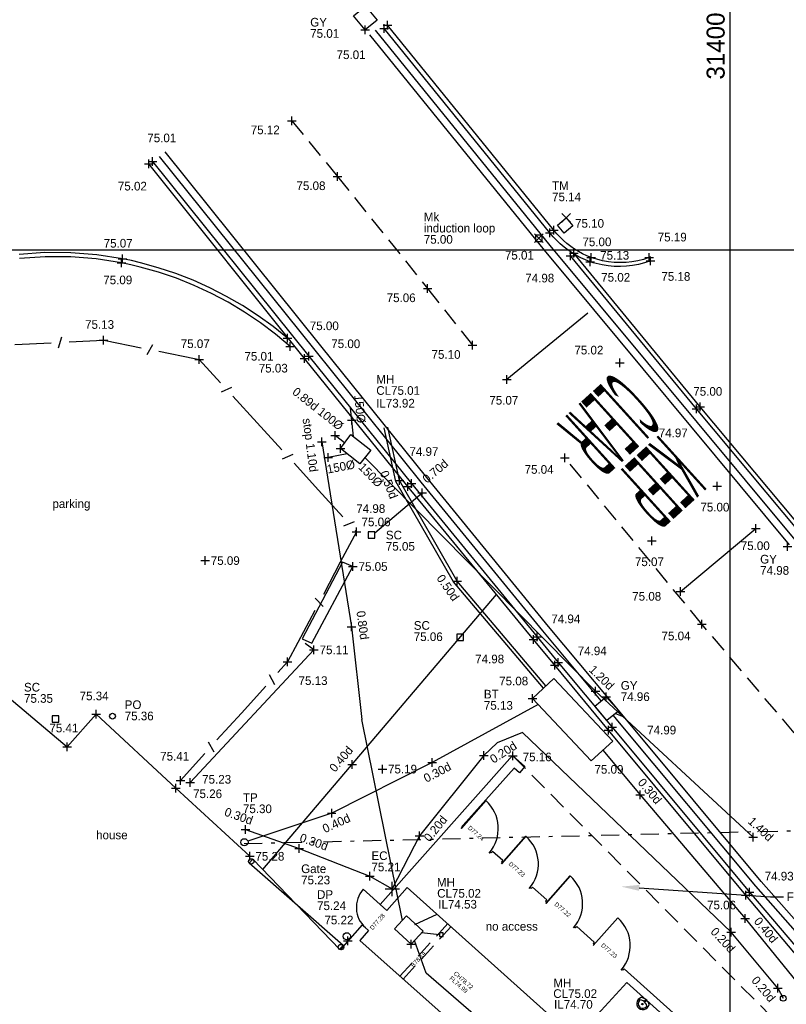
# Model space of a CAD drawing. Header units: metres. Extents: x 313915 to 314071, y 120624 to 120844.
# Tile 14 of 17: x 313980 to 314002, y 120779 to 120806. Entities that reach past the tile are written whole.
import ezdxf
from ezdxf import colors
from ezdxf.entities.mleader import LeaderData, LeaderLine
from ezdxf.enums import TextEntityAlignment as Align
from ezdxf.lldxf.tags import DXFTag
from ezdxf.math import Vec2, Vec3

# ---------------------------------------------------------------- set-up
doc = ezdxf.new("R2010")
doc.units = ezdxf.units.M
doc.header["$MEASUREMENT"] = 0
doc.linetypes.add('DASHDOT', pattern=[1, 0.5, -0.25, 0, -0.25])
doc.linetypes.add('DASHED', pattern=[0.75, 0.5, -0.25])
for name, color, linetype in [('Additional Information', 6, 'DASHED'), ('BT Cover', 7, 'Continuous'), ('Building', 7, 'Continuous'), ('CAD', 7, 'Continuous'), ('Channel', 7, 'Continuous'), ('Concrete', 7, 'Continuous'), ('Dashed white line', 7, 'DASHED'), ('Double yellow line', 2, 'Continuous'), ('Drain', 7, 'Continuous'), ('Drainpipe', 7, 'Continuous'), ('Electric Connection', 7, 'Continuous'), ('Fence', 7, 'Continuous'), ('G-Beams', 30, 'DASHED'), ('G-Doors', 7, 'Continuous'), ('G-Sanitary', 7, 'Continuous'), ('G-Wall', 3, 'Continuous'), ('Gate', 7, 'Continuous'), ('Grid', 8, 'Continuous'), ('Gulley', 7, 'Continuous'), ('Induction Loop Sensor', 7, 'Continuous'), ('Kerb', 7, 'Continuous'), ('Lamp Post', 7, 'Continuous'), ('Manhole', 7, 'Continuous'), ('Marker', 7, 'Continuous'), ('Measured - Floor Level-Text', 7, 'Continuous'), ('Overhead Cable', 6, 'DASHDOT'), ('Post', 7, 'Continuous'), ('Road Markings', 7, 'Continuous'), ('Solid white line', 7, 'Continuous'), ('Spot Level', 7, 'Continuous'), ('Stopcock', 7, 'Continuous'), ('Telegraph Pole', 7, 'Continuous'), ('Text', 7, 'Continuous'), ('Traffic light Manhole', 7, 'Continuous'), ('Underground British Telecom QL-B2', 3, 'BT-QLB2'), ('Underground Foul Water QL-B2', 171, 'FW-QLB2'), ('Underground High Voltage QL-B2', 1, 'EHV-QLB2'), ('Underground Low Voltage QL-B2', 1, 'ELV-QLB2'), ('Underground Mains Water QL-B2', 4, 'WTQLB2'), ('Underground Surface Water', 7, 'Continuous'), ('Underground Surface Water QL-B2 OG', 5, 'USW-QLB2')]:
    doc.layers.add(name, color=color, linetype=linetype)
doc.styles.add('FCDFNT9', font='txt')
doc.styles.add('MONO', font='txt')
tags = doc.linetypes.add('BT-QLB2', pattern='A,0.658114,-0.056419,["BT",FCDFNT9,S=0.110723,R=0,X=0,Y=-0.058466],-0.232196,0.658114,-0.053011,["QL-B2",FCDFNT9,S=0.110723,R=0,X=0,Y=-0.058466],-0.579666', length=2.23752).pattern_tags.tags
tags[19] = DXFTag(74, 10)
tags[6] = DXFTag(74, 10)
tags = doc.linetypes.add('EHV-QLB2', pattern='A,0.658114,-0.056419,["EHV",FCDFNT9,S=0.110723,R=0,X=0,Y=-0.058466],-0.355724,0.658114,-0.053011,["QL-B2",FCDFNT9,S=0.110723,R=0,X=0,Y=-0.058466],-0.585518', length=2.3669).pattern_tags.tags
tags[19] = DXFTag(74, 10)
tags[6] = DXFTag(74, 10)
tags = doc.linetypes.add('ELV-QLB2', pattern='A,0.658114,-0.056419,["ELV",FCDFNT9,S=0.110723,R=0,X=0,Y=-0.058466],-0.323774,0.658114,-0.053011,["QL-B2",FCDFNT9,S=0.110723,R=0,X=0,Y=-0.058466],-0.567668', length=2.3171).pattern_tags.tags
tags[19] = DXFTag(74, 10)
tags[6] = DXFTag(74, 10)
tags = doc.linetypes.add('FW-QLB2', pattern='A,0.658114,-0.056419,["FW",FCDFNT9,S=0.110723,R=0,X=0,Y=-0.058466],-0.257693,0.658114,-0.053011,["QL-B2",FCDFNT9,S=0.110723,R=0,X=0,Y=-0.058466],-0.571821', length=2.255172).pattern_tags.tags
tags[19] = DXFTag(74, 10)
tags[6] = DXFTag(74, 10)
tags = doc.linetypes.add('USW-QLB2', pattern='A,0.658114,-0.056419,["SW",FCDFNT9,S=0.110723,R=0,X=0,Y=-0.058466],-0.266494,0.658114,-0.053011,["QL-B2",FCDFNT9,S=0.110723,R=0,X=0,Y=-0.058466],-0.592254', length=2.284406).pattern_tags.tags
tags[19] = DXFTag(74, 10)
tags[6] = DXFTag(74, 10)
tags = doc.linetypes.add('WTQLB2', pattern='A,0.658114,-0.056419,["WT",FCDFNT9,S=0.110723,R=0,X=0,Y=-0.058466],-0.254549,0.658114,-0.053011,["QL-B2",FCDFNT9,S=0.110723,R=0,X=0,Y=-0.058466],-0.572502', length=2.252709).pattern_tags.tags
tags[19] = DXFTag(74, 10)
tags[6] = DXFTag(74, 10)

# ---------------------------------------------------------------- blocks, each defined once
blk = doc.blocks.new('plus')
at = {"layer": 'CAD', "color": 0}
for p, q in [((-0.5, 0), (0.5, 0)), ((0, -0.5), (0, 0.5))]:
    blk.add_line(p, q, dxfattribs=at)
blk = doc.blocks.new('rectangle')
at = {"color": 0}
blk.add_lwpolyline([(-0.5, -0.5), (0.5, -0.5), (0.5, 0.5), (-0.5, 0.5)], close=True, dxfattribs=at)
blk = doc.blocks.new('circle')
at = {"color": 0}
blk.add_circle((0, 0), 0.5, dxfattribs=at)
blk = doc.blocks.new('Cross')
at = {"color": 0}
for points in [[(0.5, 0.5), (-0.5, -0.5)], [(0.5, -0.5), (-0.5, 0.5)]]:
    blk.add_lwpolyline(points, dxfattribs=at)
blk = doc.blocks.new('A$C3381e97d')
for p, q in [((50, 310), (160, 310)), ((167, 300), (167, 292)), ((173, 300), (173, 292)), ((181, 310), (290, 310)), ((167, 251), (167, 240)), ((173, 251), (173, 240))]:
    blk.add_line(p, q)
for centre, radius in [((170, 272), 20.3), ((170, 310), 10.3), ((170, 272), 10.3), ((170, 154), 20.3), ((170, 154), 14.3)]:
    blk.add_circle(centre, radius)
for centre, radius, start, end in [((184, 183), 184, 136.5167, 265.293), ((179, 8), 302, 93.5652, 122.0394), ((157, 183), 184, 274.707, 43.4833), ((166, 9), 301, 59.1983, 87.253), ((179, 8), 232, 91.6038, 139.7372), ((184, 183), 144, 175.6834, 265.293), ((157, 183), 144, 274.707, 5.5297), ((170, 20), 20, 265.293, 274.707), ((166, 8), 232, 41.6829, 88.3962)]:
    blk.add_arc(centre, radius, start, end)
blk = doc.blocks.new('*U22')
blk.add_lwpolyline([(0, 0), (0, 1025), (0, 1025), (0, 0)], close=True)
blk.add_arc((0, 0), 1025, 0, 90)
blk = doc.blocks.new('*U25')
blk.add_lwpolyline([(0, 0), (0, 1018), (0, 1018), (0, 0)], close=True)
blk.add_arc((0, 0), 1018, 0, 90)
blk = doc.blocks.new('*U24')
blk.add_lwpolyline([(0, 0), (0, 1025), (0, 1025), (0, 0)], close=True)
blk.add_arc((0, 0), 1025, 0, 90)
blk = doc.blocks.new('*U23')
blk.add_lwpolyline([(0, 0), (0, 1030), (0, 1030), (0, 0)], close=True)
blk.add_arc((0, 0), 1030, 0, 90)
blk = doc.blocks.new('*U26')
blk.add_lwpolyline([(0, 0), (0, 752), (0, 752), (0, 0)], close=True)
blk.add_arc((0, 0), 752, 90, 180)

msp = doc.modelspace()

# ---------------------------------------------------------------- linework, layer by layer
at = {"layer": 'Additional Information'}
msp.add_line((313993.975, 120785.974, 75.164), (314001.102, 120778.786, 75.203), dxfattribs=at)
at = {"layer": 'BT Cover'}
msp.add_polyline3d([(313995.114, 120788.12, 75.092), (313994.518, 120787.561, 75.127), (313996.144, 120785.838, 75.108), (313996.747, 120786.376, 75.094)], close=True, dxfattribs=at)
at = {"layer": 'Building'}
for points in [[(313975.472, 120791.406, 75.432), (313981.621, 120786.226, 75.413), (313982.421, 120787.132, 75.344)], [(313986.681, 120783.189, 75.279), (313984.629, 120785.079, 75.256), (313982.421, 120787.132, 75.344)]]:
    msp.add_polyline3d(points, dxfattribs=at)
at = {"layer": 'Channel'}
for points in [[(313997.79, 120799.698, 75.181), (313997.629, 120799.643, 75.165), (313997.464, 120799.6, 75.15), (313997.297, 120799.569, 75.134), (313997.128, 120799.549, 75.118), (313996.958, 120799.54, 75.102), (313996.788, 120799.544, 75.087), (313996.618, 120799.559, 75.071), (313996.45, 120799.585, 75.055), (313996.285, 120799.624, 75.04), (313996.203, 120799.647, 75.032), (313996.122, 120799.674, 75.024), (313995.992, 120799.724, 75.022), (313995.866, 120799.781, 75.02), (313995.743, 120799.845, 75.018), (313995.624, 120799.917, 75.016), (313995.509, 120799.995, 75.014), (313995.399, 120800.079, 75.013), (313995.293, 120800.169, 75.011), (313995.192, 120800.265, 75.009), (313995.096, 120800.365, 75.007), (313995.05, 120800.418, 75.006), (313995.006, 120800.471, 75.005), (313990.411, 120806.138, 75.009)], [(313983.985, 120802.451, 75.005), (313988.32, 120797.054, 75.003), (313991.162, 120793.521, 74.97), (313994.648, 120789.27, 74.944), (313995.229, 120788.561, 74.944), (313996.727, 120786.769, 74.988), (314000.535, 120782.196, 74.933), (314004.101, 120778.013, 74.961), (314006.839, 120774.304, 74.964), (314009.981, 120769.771, 74.951), (314011.706, 120767.647, 74.969), (314013.503, 120765.563, 74.955), (314014.097, 120764.861, 74.913), (314015.726, 120763.08, 74.886), (314016.323, 120762.408, 74.863)], [(313987.725, 120797.551, 75.004), (313987.326, 120797.874, 75.01), (313986.91, 120798.176, 75.016), (313986.48, 120798.456, 75.023), (313986.035, 120798.713, 75.029), (313985.578, 120798.948, 75.035), (313985.11, 120799.159, 75.041), (313984.632, 120799.346, 75.047), (313984.144, 120799.508, 75.054), (313983.649, 120799.645, 75.06), (313983.399, 120799.704, 75.063), (313983.148, 120799.756, 75.066), (313982.437, 120799.866, 75.081), (313981.72, 120799.922, 75.096), (313981.001, 120799.925, 75.111), (313980.284, 120799.876, 75.126)], [(314003.403, 120790.414, 74.983), (313999.068, 120795.593, 74.966), (313995.571, 120799.837, 74.979)]]:
    msp.add_polyline3d(points, dxfattribs=at)
at = {"layer": 'Concrete'}
msp.add_polyline3d([(313988.135, 120789.219, 75.117), (313988.403, 120789.096, 75.108), (313989.542, 120791.223, 75.05), (313989.253, 120791.344, 75.058)], close=True, dxfattribs=at)
msp.add_polyline3d([(313985.026, 120785.234, 75.228), (313988.461, 120788.912, 75.113), (313988.214, 120789.09, 75.113)], dxfattribs=at)
at = {"layer": 'Dashed white line'}
for points in [[(313987.845, 120803.584, 75.124), (313989.114, 120802.035, 75.081), (313991.614, 120798.929, 75.062), (313992.859, 120797.357, 75.098)], [(314015.782, 120771.943, 75.056), (314009.297, 120778.225, 75.041), (314005.178, 120782.614, 75.061), (313999.22, 120789.624, 75.042), (313995.422, 120794.239, 75.039)]]:
    msp.add_polyline3d(points, dxfattribs=at)
at = {"layer": 'Double yellow line'}
for points in [[(314001.801, 120791.96, 74.974), (313995.007, 120800.123, 75.024), (313990.165, 120806.091, 75.037)], [(314001.651, 120791.828, 74.974), (313994.852, 120799.996, 75.024), (313990.009, 120805.965, 75.037)], [(313996.429, 120787.496, 74.975), (313994.81, 120789.435, 74.98), (313991.434, 120793.564, 74.98), (313988.496, 120797.218, 75.003), (313984.177, 120802.595, 75.032)], [(314012.094, 120767.996, 74.996), (314010.346, 120770.136, 75.01), (314007.248, 120774.599, 75.037), (314004.509, 120778.356, 74.993), (314000.863, 120782.489, 74.967), (313997.089, 120787.018, 74.973), (313994.964, 120789.562, 74.98), (313991.59, 120793.69, 74.98), (313988.652, 120797.344, 75.003), (313984.333, 120802.721, 75.032)], [(314011.94, 120767.87, 74.996), (314010.184, 120770.019, 75.01), (314007.086, 120774.482, 75.037), (314004.353, 120778.23, 74.993), (314000.71, 120782.36, 74.967), (313996.935, 120786.89, 74.973), (313996.763, 120787.096, 74.974)]]:
    msp.add_polyline3d(points, dxfattribs=at)
at = {"layer": 'Drain'}
for p, q in [((313992.045, 120781.067), (313991.945, 120781.067)), ((313991.945, 120781.067), (313991.945, 120780.967)), ((313991.945, 120780.967), (313992.045, 120780.967)), ((313992.045, 120780.967), (313992.045, 120781.067))]:
    msp.add_line(p, q, dxfattribs=at)
at = {"layer": 'Fence'}
for points in [[(313981.38, 120797.285, 75.184), (313981.466, 120797.589, 75.18)], [(313980.165, 120797.375, 75.235), (313981.172, 120797.425, 75.193)], [(313981.675, 120797.45, 75.171), (313982.629, 120797.497, 75.131), (313982.68, 120797.487, 75.13)], [(313982.68, 120797.487, 75.13), (313983.668, 120797.288, 75.109)], [(313983.836, 120797.101, 75.104), (313983.994, 120797.376, 75.102)], [(313984.162, 120797.189, 75.098), (313985.15, 120796.99, 75.077)], [(313985.15, 120796.99, 75.077), (313985.282, 120796.964, 75.074), (313985.87, 120796.319, 75.072)], [(313985.895, 120796.069, 75.072), (313986.185, 120796.197, 75.071)], [(313986.21, 120795.947, 75.071), (313986.889, 120795.202, 75.068)], [(313986.889, 120795.202, 75.068), (313987.568, 120794.458, 75.066)], [(313987.593, 120794.208, 75.066), (313987.883, 120794.336, 75.065)], [(313987.908, 120794.086, 75.065), (313988.587, 120793.341, 75.063)], [(313988.587, 120793.341, 75.063), (313989.266, 120792.597, 75.06)], [(313989.291, 120792.347, 75.06), (313989.581, 120792.475, 75.06)], [(313989.606, 120792.225, 75.059), (313989.64, 120792.187, 75.059), (313989.192, 120791.341, 75.074)], [(313989.192, 120791.341, 75.074), (313988.721, 120790.451, 75.091)], [(313988.494, 120790.343, 75.094), (313988.712, 120790.113, 75.096)], [(313988.485, 120790.005, 75.099), (313988.014, 120789.115, 75.115)], [(313988.014, 120789.115, 75.115), (313987.73, 120788.578, 75.125), (313987.461, 120788.281, 75.15)], [(313987.215, 120788.232, 75.163), (313987.37, 120787.956, 75.169)], [(313987.123, 120787.908, 75.182), (313986.447, 120787.16, 75.246)], [(313986.447, 120787.16, 75.246), (313985.771, 120786.413, 75.31)], [(313985.525, 120786.364, 75.322), (313985.68, 120786.088, 75.329)], [(313985.433, 120786.039, 75.341), (313984.758, 120785.293, 75.405), (313984.757, 120785.292, 75.405)]]:
    msp.add_polyline3d(points, dxfattribs=at)
at = {"layer": 'G-Beams', "elevation": 75.152}
for points in [[(313990.846, 120779.862), (313992.177, 120781.326)], [(313990.935, 120779.781), (313992.266, 120781.245)]]:
    msp.add_lwpolyline(points, dxfattribs=at)
at = {"layer": 'G-Wall', "elevation": 75.152}
for points in [[(313993.969, 120785.979), (313990.3, 120781.851)], [(313993.969, 120785.979), (313994.31, 120785.678), (313994.158, 120785.506), (313994.011, 120785.636)], [(313994.011, 120785.636), (313992.602, 120784.051)], [(313992.602, 120784.051), (313992.566, 120784.01), (313992.577, 120784), (313992.543, 120783.961)], [(313993.695, 120783.075), (313993.41, 120783.326), (313993.377, 120783.289), (313993.347, 120783.315), (313993.315, 120783.279)], [(313993.695, 120783.075), (313993.657, 120783.032), (313993.686, 120783.005), (313993.66, 120782.975)], [(313989.8, 120781.289), (313989.977, 120781.133), (313989.729, 120780.852), (313994.148, 120776.929), (313994.482, 120777.307), (313994.576, 120777.224), (313994.245, 120776.85), (313994.674, 120776.49), (313995.172, 120776.072), (313995.627, 120775.712), (313996.583, 120774.986), (313997.111, 120774.6), (313998.232, 120775.877), (313996.851, 120777.136), (313998.238, 120778.699), (313997.136, 120779.686), (313995.718, 120778.137), (313991.045, 120782.326), (313990.482, 120781.689)], [(313994.522, 120782.335), (313994.486, 120782.294), (313994.452, 120782.324), (313994.428, 120782.297)], [(313994.917, 120781.983), (313994.522, 120782.335)], [(313990.482, 120781.689), (313990.3, 120781.851)], [(313994.917, 120781.983), (313994.884, 120781.946), (313994.922, 120781.912), (313994.894, 120781.881)], [(313989.8, 120781.289), (313989.186, 120780.598)], [(313995.747, 120781.241), (313995.714, 120781.204), (313995.68, 120781.234), (313995.657, 120781.207)], [(313996.232, 120780.808), (313995.747, 120781.241)], [(313996.232, 120780.808), (313996.199, 120780.771), (313996.233, 120780.741), (313996.207, 120780.712)], [(313997.063, 120780.065), (313997.03, 120780.027), (313996.996, 120780.057), (313996.976, 120780.034)], [(313998.967, 120778.363), (313997.063, 120780.065)]]:
    msp.add_lwpolyline(points, dxfattribs=at)
at = {"layer": 'Gate', "elevation": 75.237}
msp.add_lwpolyline([(313986.667, 120782.994), (313986.764, 120783.108), (313989.176, 120780.605), (313989.271, 120780.716), (313986.667, 120782.994)], dxfattribs=at)
at = {"layer": 'Grid'}
for p, q in [((314000, 120730.547), (314000, 120844.347)), ((313928.224, 120800), (314071.424, 120800))]:
    msp.add_line(p, q, dxfattribs=at)
at = {"layer": 'Gulley'}
for points in [[(313990.212, 120806.37, 74.993), (313989.885, 120806.105, 75.014), (313989.554, 120806.494, 75.026), (313989.886, 120806.762, 75.001)], [(313996.587, 120786.951, 74.966), (313996.25, 120787.348, 74.945), (313996.566, 120787.609, 74.959), (313996.913, 120787.22, 74.984)]]:
    msp.add_polyline3d(points, close=True, dxfattribs=at)
at = {"layer": 'Kerb'}
for points in [[(313997.753, 120799.787, 75.189), (313997.597, 120799.737, 75.183), (313997.438, 120799.699, 75.178), (313997.277, 120799.671, 75.172), (313997.115, 120799.655, 75.167), (313996.951, 120799.65, 75.161), (313996.788, 120799.656, 75.155), (313996.625, 120799.673, 75.15), (313996.464, 120799.702, 75.144), (313996.305, 120799.741, 75.139), (313996.227, 120799.765, 75.136), (313996.15, 120799.792, 75.133), (313996.029, 120799.84, 75.13), (313995.912, 120799.896, 75.127), (313995.797, 120799.957, 75.123), (313995.687, 120800.026, 75.12), (313995.58, 120800.1, 75.117), (313995.477, 120800.179, 75.114), (313995.378, 120800.264, 75.111), (313995.284, 120800.354, 75.107), (313995.195, 120800.449, 75.104), (313995.152, 120800.498, 75.103), (313995.11, 120800.548, 75.101), (313990.499, 120806.234, 75.134)], [(314016.243, 120762.276, 74.928), (314015.624, 120762.999, 74.909), (314014.003, 120764.779, 74.911), (314013.37, 120765.478, 75.002), (314011.572, 120767.574, 75.052), (314009.85, 120769.683, 75.048), (314006.709, 120774.219, 75.076), (314003.986, 120777.901, 75.055), (314000.434, 120782.114, 75.061), (313996.626, 120786.682, 75.093), (313995.138, 120788.49, 75.076), (313994.546, 120789.197, 74.982), (313991.066, 120793.445, 74.976), (313988.196, 120796.992, 75.029), (313983.878, 120802.384, 75.015)], [(313987.799, 120797.322, 75.009), (313987.396, 120797.663, 75.017), (313986.975, 120797.981, 75.025), (313986.537, 120798.276, 75.033), (313986.085, 120798.548, 75.041), (313985.618, 120798.795, 75.049), (313985.139, 120799.017, 75.057), (313984.649, 120799.214, 75.065), (313984.149, 120799.384, 75.073), (313983.641, 120799.527, 75.081), (313983.384, 120799.588, 75.085), (313983.126, 120799.642, 75.089), (313982.423, 120799.751, 75.111), (313981.715, 120799.808, 75.132), (313981.004, 120799.812, 75.154), (313980.295, 120799.765, 75.175)], [(314003.344, 120790.667, 74.964), (313999.17, 120795.653, 74.998), (313995.669, 120799.915, 74.996)]]:
    msp.add_polyline3d(points, dxfattribs=at)
at = {"layer": 'Manhole', "elevation": 75.152}
msp.add_lwpolyline([(313991.49, 120781.113), (313991.026, 120781.539), (313990.696, 120781.176), (313991.161, 120780.75)], close=True, dxfattribs=at)
at = {"layer": 'Manhole'}
msp.add_polyline3d([(313989.484, 120794.882, 75.021), (313990.036, 120794.45, 75.014), (313989.73, 120794.073, 75.028), (313989.195, 120794.495, 75.01)], close=True, dxfattribs=at)
msp.add_polyline3d([(313990.696, 120781.176, 75.152), (313991.026, 120781.539, 75.152), (313991.49, 120781.113, 75.152), (313991.161, 120780.75, 75.152), (313990.696, 120781.176, 75.152)], dxfattribs=at)
at = {"layer": 'Overhead Cable', "elevation": 82.6}
msp.add_lwpolyline([(313986.528, 120783.542), (314005.822, 120783.995)], dxfattribs=at)
at = {"layer": 'Solid white line'}
for points in [[(313996.059, 120798.243, 75), (313993.809, 120796.41, 75.073)], [(313998.629, 120790.533, 75.078), (314000.713, 120792.275, 74.999)]]:
    msp.add_polyline3d(points, dxfattribs=at)
at = {"layer": 'Traffic light Manhole'}
msp.add_polyline3d([(313995.396, 120800.466, 75.112), (313995.21, 120800.688, 75.112), (313995.456, 120800.89, 75.136), (313995.638, 120800.664, 75.138)], close=True, dxfattribs=at)
at = {"layer": 'Underground British Telecom QL-B2'}
for p, q in [((313990.73, 120793.584, 75.051), (313990.404, 120795.066, 75.055)), ((313990.831, 120793.605, 75.058), (313990.505, 120795.087, 75.062)), ((313992.331, 120790.794, 75.092), (313990.73, 120793.584, 75.051)), ((313992.432, 120790.815, 75.099), (313990.831, 120793.605, 75.058)), ((313994.828, 120787.851, 75.167), (313992.331, 120790.794, 75.092)), ((313994.894, 120787.913, 75.173), (313992.432, 120790.815, 75.099)), ((313994.677, 120787.393, 75.18), (313991.736, 120785.793, 75.209)), ((313996.472, 120786.13, 75.162), (313997.508, 120784.895, 75.172)), ((313991.736, 120785.793, 75.209), (313988.952, 120784.388, 75.264)), ((313997.508, 120784.895, 75.172), (314000.419, 120781.46, 75.155)), ((313988.952, 120784.388, 75.264), (313986.627, 120783.609, 75.296)), ((314000.419, 120781.46, 75.155), (314003.076, 120778.187, 75.146))]:
    msp.add_line(p, q, dxfattribs=at)
at = {"layer": 'Underground British Telecom QL-B2', "elevation": 75.166}
msp.add_lwpolyline([(313994.793, 120787.892), (313994.793, 120787.892)], dxfattribs=at)
at = {"layer": 'Underground Foul Water QL-B2'}
for p, q in [((313988.682, 120794.679, 75.075), (313989.503, 120789.554, 75.18)), ((313989.503, 120789.554, 75.18), (313989.793, 120786.978, 75.195))]:
    msp.add_line(p, q, dxfattribs=at)
for points in [[(313990.914, 120781.404), (313989.793, 120786.978)], [(313991.261, 120781.296), (313991.876, 120781.581)], [(313991.447, 120781.079), (313991.945, 120781.017)], [(313995.363, 120776.669), (313991.57, 120779.945), (313991.246, 120780.855)]]:
    msp.add_lwpolyline(points, dxfattribs=at)
at = {"layer": 'Underground High Voltage QL-B2'}
for p, q in [((313994.24, 120786.619, 75.185), (313993.542, 120786.334, 75.195)), ((314000.031, 120781.082, 75.185), (313994.24, 120786.619, 75.185)), ((313993.542, 120786.334, 75.195), (313993.17, 120785.981, 75.186)), ((313986.565, 120783.93, 75.284), (313988.052, 120783.408, 75.277)), ((313988.052, 120783.408, 75.277), (313990.009, 120782.637, 75.277)), ((313990.009, 120782.637, 75.277), (313990.632, 120782.282, 75.277)), ((314001.328, 120779.529, 75.159), (314000.031, 120781.082, 75.185))]:
    msp.add_line(p, q, dxfattribs=at)
for points, elevation in [([(313993.17, 120785.981), (313991.392, 120783.752), (313990.632, 120782.282)], 75.186), ([(314001.328, 120779.529), (314001.474, 120779.251)], 75.159)]:
    msp.add_lwpolyline(points, dxfattribs=dict(at, elevation=elevation))
at = {"layer": 'Underground Mains Water QL-B2'}
for p, q in [((313990.148, 120792.153, 75.112), (313991.461, 120793.266, 75.049)), ((313987.039, 120782.823, 75.316), (313993.524, 120790.445, 75.074))]:
    msp.add_line(p, q, dxfattribs=at)
at = {"layer": 'Underground Surface Water'}
msp.add_polyline3d([(313996.824, 120787.146, 75.054), (313997.012, 120787.073, 75.058)], dxfattribs=at)
at = {"layer": 'Underground Surface Water QL-B2 OG'}
for p, q in [((313989.87, 120794.246, 75.077), (313996.265, 120787.764, 75.024)), ((313996.265, 120787.764, 75.024), (314000.639, 120783.715, 75.045))]:
    msp.add_line(p, q, dxfattribs=at)
for points in [[(313989.554, 120794.827, 75.074), (313989.47, 120795.624, 75.056)], [(313989.309, 120794.648, 75.085), (313989.052, 120794.851, 75.09)], [(313989.382, 120794.347, 75.086), (313988.851, 120794.246, 75.071)]]:
    msp.add_polyline3d(points, dxfattribs=at)

# ---------------------------------------------------------------- block references
at = {"layer": 'Drainpipe', "xscale": 0.2, "yscale": 0.2, "zscale": 0.2}
msp.add_blockref('circle', (313989.371, 120780.97, 75.24), dxfattribs=at)
at = {"layer": 'Electric Connection', "xscale": 0.4, "yscale": 0.4, "zscale": 0.4}
msp.add_blockref('plus', (313990.632, 120782.282, 75.214), dxfattribs=at)
at = {"layer": 'G-Doors', "xscale": 0.000999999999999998, "yscale": 0.000999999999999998, "zscale": 0.000999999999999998}
for name, p, rotation in [('*U23', (313992.543, 120783.961, 75.152), 318.5801027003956), ('*U24', (313993.66, 120782.975, 75.152), 318.5801027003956), ('*U25', (313994.894, 120781.881, 75.152), 318.5801027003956), ('*U26', (313990.388, 120781.773, 75.152), 48.36517468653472), ('*U22', (313996.207, 120780.712, 75.152), 318.5801027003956)]:
    msp.add_blockref(name, p, dxfattribs=dict(at, rotation=rotation))
at = {"layer": 'G-Sanitary', "xscale": 0.001, "yscale": 0.001, "zscale": 0.001, "rotation": 318.5801027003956}
msp.add_blockref('A$C3381e97d', (313997.339, 120779.088, 75.152), dxfattribs=at)
at = {"layer": 'Gate', "xscale": 0.15, "yscale": 0.15, "zscale": 0.15}
for p in [(313986.72, 120783.047, 75.237), (313989.211, 120780.671, 75.227)]:
    msp.add_blockref('circle', p, dxfattribs=at)
at = {"layer": 'Induction Loop Sensor', "xscale": 0.18, "yscale": 0.18, "zscale": 0.18}
msp.add_blockref('rectangle', (313994.698, 120800.324, 74.997), dxfattribs=at)
at = {"layer": 'Lamp Post', "xscale": 0.16, "yscale": 0.16, "zscale": 0.16}
msp.add_blockref('circle', (314001.474, 120779.251, 75.198), dxfattribs=at)
at = {"layer": 'Marker', "xscale": 0.24, "yscale": 0.24, "zscale": 0.24}
msp.add_blockref('Cross', (313994.698, 120800.324, 74.997), dxfattribs=at)
at = {"layer": 'Post', "xscale": 0.16, "yscale": 0.16, "zscale": 0.16}
msp.add_blockref('circle', (313982.875, 120787.073, 75.36), dxfattribs=at)
at = {"layer": 'Spot Level', "xscale": 0.24, "yscale": 0.24, "zscale": 0.24}
for name, p in [('plus', (313990.499, 120806.234, 75.134)), ('plus', (313989.885, 120806.105, 75.014)), ('plus', (313990.411, 120806.138, 75.009)), ('plus', (313987.845, 120803.584, 75.124)), ('plus', (313983.878, 120802.384, 75.015)), ('plus', (313983.985, 120802.451, 75.005)), ('plus', (313989.114, 120802.035, 75.081)), ('Cross', (313995.456, 120800.89, 75.136)), ('plus', (313995.006, 120800.471, 75.005)), ('plus', (313995.11, 120800.548, 75.101)), ('plus', (313995.669, 120799.915, 74.996)), ('plus', (313983.126, 120799.642, 75.089)), ('plus', (313983.148, 120799.756, 75.066)), ('plus', (313995.571, 120799.837, 74.979)), ('plus', (313996.122, 120799.674, 75.024)), ('plus', (313996.15, 120799.792, 75.133)), ('plus', (313997.753, 120799.787, 75.189)), ('plus', (313997.79, 120799.698, 75.181)), ('plus', (313991.614, 120798.929, 75.062)), ('plus', (313982.629, 120797.497, 75.131)), ('plus', (313987.725, 120797.551, 75.004)), ('plus', (313987.799, 120797.322, 75.009)), ('plus', (313992.859, 120797.357, 75.098)), ('plus', (313985.282, 120796.964, 75.074)), ('plus', (313988.196, 120796.992, 75.029)), ('plus', (313988.32, 120797.054, 75.003)), ('plus', (313996.942, 120796.866, 75.018)), ('plus', (313993.809, 120796.41, 75.073)), ('plus', (313999.068, 120795.593, 74.966)), ('plus', (313999.17, 120795.653, 74.998)), ('plus', (313989.195, 120794.495, 75.01)), ('plus', (313995.422, 120794.239, 75.039)), ('plus', (313991.066, 120793.445, 74.976)), ('plus', (313991.162, 120793.521, 74.97)), ('plus', (313999.646, 120793.452, 75)), ('plus', (314000.713, 120792.275, 74.999)), ('plus', (313989.64, 120792.187, 75.059)), ('plus', (313997.829, 120791.937, 75.074)), ('plus', (314001.592, 120791.777, 74.982)), ('plus', (313985.444, 120791.387, 75.087)), ('plus', (313989.542, 120791.223, 75.05)), ('plus', (313998.629, 120790.533, 75.078)), ('plus', (313999.22, 120789.624, 75.042)), ('plus', (313994.648, 120789.27, 74.944)), ('plus', (313994.546, 120789.197, 74.982)), ('plus', (313988.461, 120788.912, 75.113)), ('plus', (313987.73, 120788.578, 75.125)), ('plus', (313995.138, 120788.49, 75.076)), ('plus', (313995.229, 120788.561, 74.944)), ('plus', (313994.518, 120787.561, 75.127)), ('plus', (313996.566, 120787.609, 74.959)), ('plus', (313982.421, 120787.132, 75.344)), ('plus', (313996.626, 120786.682, 75.093)), ('plus', (313996.727, 120786.769, 74.988)), ('plus', (313981.621, 120786.226, 75.413)), ('plus', (313993.975, 120785.974, 75.164)), ('plus', (313990.359, 120785.606, 75.191)), ('plus', (313984.758, 120785.293, 75.405)), ('plus', (313985.026, 120785.234, 75.228)), ('plus', (313984.629, 120785.079, 75.256)), ('plus', (313986.681, 120783.189, 75.279)), ('plus', (314000.535, 120782.196, 74.933)), ('plus', (314000.434, 120782.114, 75.061)), ('plus', (313989.401, 120780.848, 75.22)), ('plus', (313991.158, 120780.755, 75.02))]:
    msp.add_blockref(name, p, dxfattribs=at)
at = {"layer": 'Stopcock', "xscale": 0.18, "yscale": 0.18, "zscale": 0.18}
for p in [(313990.058, 120792.099, 75.054), (313992.515, 120789.261, 75.062), (313981.295, 120786.993, 75.35)]:
    msp.add_blockref('rectangle', p, dxfattribs=at)
at = {"layer": 'Telegraph Pole', "xscale": 0.2, "yscale": 0.2, "zscale": 0.2}
msp.add_blockref('circle', (313986.532, 120783.577, 75.296), dxfattribs=at)
at = {"layer": 'Underground British Telecom QL-B2', "xscale": 0.24, "yscale": 0.24, "zscale": 0.24}
for p in [(313990.831, 120793.605, 75.058), (313992.432, 120790.815, 75.099), (313991.736, 120785.793, 75.209), (313997.508, 120784.895, 75.172), (313988.952, 120784.388, 75.264), (314000.419, 120781.46, 75.155)]:
    msp.add_blockref('plus', p, dxfattribs=at)
at = {"layer": 'Underground Foul Water QL-B2', "xscale": 0.24, "yscale": 0.24, "zscale": 0.24}
for p in [(313988.682, 120794.679, 75.075), (313989.503, 120789.554, 75.18)]:
    msp.add_blockref('plus', p, dxfattribs=at)
at = {"layer": 'Underground Low Voltage QL-B2', "xscale": 0.24, "yscale": 0.24, "zscale": 0.24}
for p in [(313993.17, 120785.981, 75.186), (313986.565, 120783.93, 75.284), (313991.392, 120783.752, 75.186), (313988.052, 120783.408, 75.277), (313990.009, 120782.637, 75.277), (314000.031, 120781.082, 75.185), (314001.328, 120779.529, 75.159)]:
    msp.add_blockref('plus', p, dxfattribs=at)
at = {"layer": 'Underground Mains Water QL-B2', "xscale": 0.24, "yscale": 0.24, "zscale": 0.24}
for p in [(313991.461, 120793.266, 75.049), (313989.519, 120785.738, 75.223)]:
    msp.add_blockref('plus', p, dxfattribs=at)
at = {"layer": 'Underground Surface Water', "xscale": 0.24, "yscale": 0.24, "zscale": 0.24}
for p in [(313996.265, 120787.764, 75.024), (314000.639, 120783.715, 75.045)]:
    msp.add_blockref('plus', p, dxfattribs=at)
at = {"layer": 'Underground Surface Water QL-B2 OG', "xscale": 0.24, "yscale": 0.24, "zscale": 0.24}
for p in [(313989.507, 120795.277, 75.064), (313989.052, 120794.851, 75.09), (313988.851, 120794.246, 75.071)]:
    msp.add_blockref('plus', p, dxfattribs=at)

# ---------------------------------------------------------------- texts
at = {"layer": 'Grid', "style": 'FCDFNT9'}
msp.add_text('314000 E', height=0.5, rotation=90, dxfattribs=at).set_placement((314000, 120807.587), align=Align.BOTTOM_RIGHT)
at = {"layer": 'Measured - Floor Level-Text', "style": 'FCDFNT9'}
for s, rotation, p in [('D77.24', 318.5801, (313992.755, 120784.004, 75.152)), ('D77.23', 318.5801, (313993.887, 120783.005, 75.152)), ('D77.22', 318.5801, (313995.156, 120781.886, 75.152)), ('D77.28', 48.5801, (313990.042, 120781.174, 75.152)), ('D77.23', 318.5801, (313996.447, 120780.747, 75.152)), ('B78.14', 48.5801, (313991.179, 120780.139, 75.152)), ('FL74.99', 318.5801, (313992.244, 120779.832, 141.109)), ('CH78.72', 318.5801, (313992.362, 120779.967, 141.109))]:
    msp.add_text(s, height=0.12, rotation=rotation, dxfattribs=at).set_placement(p, align=Align.MIDDLE_LEFT)
at = {"layer": 'Road Markings', "style": 'MONO', "width": 0.25}
for s, p in [('CLEAR', (313996.812, 120796.648, 75)), ('KEEP', (313998.047, 120794.891, 75))]:
    msp.add_text(s, height=2, rotation=222.2018, dxfattribs=at).set_placement(p)
at = {"layer": 'Spot Level', "style": 'FCDFNT9'}
for s, p in [('75.01', (313988.357, 120806.002, 75.014)), ('75.01', (313989.089, 120805.412, 75.009)), ('75.12', (313986.708, 120803.329, 75.124)), ('75.01', (313983.839, 120803.106, 75.005)), ('75.02', (313983.024, 120801.769, 75.015)), ('75.08', (313987.977, 120801.78, 75.081)), ('75.14', (313995.063, 120801.471, 75.136)), ('75.10', (313995.702, 120800.736, 75.101)), ('75.07', (313982.63, 120800.186, 75.066)), ('75.00', (313991.507, 120800.293, 74.997)), ('75.00', (313995.906, 120800.224, 74.996)), ('75.19', (313997.994, 120800.356, 75.189)), ('75.01', (313993.756, 120799.854, 75.005)), ('75.13', (313996.399, 120799.851, 75.133)), ('75.09', (313982.618, 120799.168, 75.089)), ('74.98', (313994.321, 120799.22, 74.979)), ('75.02', (313996.427, 120799.241, 75.024)), ('75.18', (313998.095, 120799.265, 75.181)), ('75.06', (313990.477, 120798.674, 75.062)), ('75.13', (313982.115, 120797.933, 75.131)), ('75.00', (313988.346, 120797.896, 75.004)), ('75.07', (313984.768, 120797.4, 75.074)), ('75.00', (313988.941, 120797.399, 75.003)), ('75.02', (313995.683, 120797.223, 75.018)), ('75.01', (313986.534, 120797.052, 75.009)), ('75.10', (313991.722, 120797.102, 75.098)), ('75.03', (313986.931, 120796.722, 75.029)), ('CL75.01', (313990.189, 120796.103, 75.01)), ('75.00', (313998.98, 120796.078, 74.998)), ('75.07', (313993.324, 120795.832, 75.073)), ('74.97', (313998.023, 120794.928, 74.966)), ('74.97', (313991.109, 120794.411, 74.97)), ('75.04', (313994.302, 120793.914, 75.039)), ('74.98', (313989.635, 120792.829, 74.976)), ('75.00', (313999.178, 120792.869, 75)), ('75.06', (313989.781, 120792.459, 75.059)), ('75.05', (313990.455, 120791.783, 75.054)), ('75.00', (314000.297, 120791.799, 74.999)), ('75.09', (313985.6, 120791.387, 75.087)), ('75.05', (313989.698, 120791.223, 75.05)), ('75.07', (313997.361, 120791.354, 75.074)), ('74.98', (314000.834, 120791.114, 74.982)), ('75.08', (313997.287, 120790.397, 75.078)), ('74.94', (313995.044, 120789.772, 74.944)), ('75.06', (313991.229, 120789.277, 75.062)), ('75.04', (313998.1, 120789.299, 75.042)), ('75.11', (313988.617, 120788.912, 75.113)), ('74.94', (313995.776, 120788.884, 74.944)), ('74.98', (313992.932, 120788.659, 74.982)), ('75.13', (313988.034, 120788.059, 75.125)), ('75.08', (313993.598, 120788.048, 75.076)), ('75.34', (313981.963, 120787.635, 75.344)), ('75.35', (313980.42, 120787.565, 75.35)), ('75.13', (313993.173, 120787.372, -0.021)), ('74.96', (313996.969, 120787.614, 74.959)), ('75.36', (313983.213, 120787.079, 75.36)), ('75.41', (313981.125, 120786.745, 75.413)), ('74.99', (313997.702, 120786.688, 74.988)), ('75.41', (313984.198, 120785.964, 75.405)), ('75.16', (313994.249, 120785.943, 75.164)), ('75.19', (313990.515, 120785.606, 75.191)), ('75.09', (313996.24, 120785.598, 75.093)), ('75.23', (313985.361, 120785.323, 75.228)), ('75.26', (313985.11, 120784.922, 75.256)), ('75.30', (313986.491, 120784.505, 75.296)), ('75.28', (313986.837, 120783.189, 75.279)), ('75.21', (313990.056, 120782.893, 75.214)), ('75.23', (313988.106, 120782.531, 75.227)), ('MH', (313991.87, 120782.468, 75)), ('74.93', (314000.96, 120782.638, 74.933)), ('CL75.02', (313991.878, 120782.162, 75)), ('75.24', (313988.547, 120781.817, 75.24)), ('IL74.53', (313991.909, 120781.859, 75)), ('75.06', (313999.362, 120781.837, 75.061)), ('75.22', (313988.752, 120781.421, 75.22)), ('MH', (313995.101, 120779.678, 75)), ('CL75.02', (313995.098, 120779.382, 75)), ('IL74.70', (313995.12, 120779.082, 75))]:
    msp.add_text(s, height=0.24, dxfattribs=at).set_placement(p, align=Align.MIDDLE_LEFT)
at = {"layer": 'Text', "style": 'FCDFNT9'}
for s, p in [('GY', (313988.357, 120806.314, 75.014)), ('TM', (313995.063, 120801.783, 75.136)), ('Mk', (313991.507, 120800.917, 74.997)), ('induction loop', (313991.507, 120800.605, 74.997)), ('MH', (313990.189, 120796.415, 75.01)), ('IL73.92', (313990.186, 120795.751, 75.079)), ('parking', (313981.209, 120792.964, 75.136)), ('SC', (313990.455, 120792.095, 75.054)), ('GY', (314000.834, 120791.426, 74.982)), ('SC', (313991.229, 120789.589, 75.062)), ('GY', (313996.969, 120787.926, 74.959)), ('SC', (313980.42, 120787.877, 75.35)), ('BT', (313993.173, 120787.684, -0.021)), ('PO', (313983.213, 120787.391, 75.36)), ('TP', (313986.491, 120784.817, 75.296)), ('house', (313982.42, 120783.78, 75.136)), ('EC', (313990.056, 120783.205, 75.214)), ('Gate', (313988.106, 120782.843, 75.227)), ('DP', (313988.547, 120782.129, 75.24)), ('no access', (313993.224, 120781.247))]:
    msp.add_text(s, height=0.24, dxfattribs=at).set_placement(p, align=Align.MIDDLE_LEFT)
at = {"layer": 'Underground British Telecom QL-B2', "style": 'FCDFNT9'}
for s, rotation, p in [('0.50d', -68.8727, (313990.54, 120793.493, 75.058)), ('0.50d', -54.9218, (313992.177, 120790.636, 75.099)), ('0.30d', 27.6652, (313991.881, 120785.517, 75.209)), ('0.30d', -49.8613, (313997.775, 120784.995, 75.172)), ('0.40d', 24.5859, (313989.082, 120784.104, 75.264)), ('0.40d', -50.3254, (314000.995, 120781.144, 75.155))]:
    msp.add_text(s, height=0.24, rotation=rotation, dxfattribs=at).set_placement(p, align=Align.MIDDLE_CENTER)
at = {"layer": 'Underground Foul Water QL-B2', "style": 'FCDFNT9'}
for s, rotation, p in [('stop 1.10d', 277.4675, (313988.361, 120794.59, 75.089)), ('0.80d', -82.2378, (313989.812, 120789.596, 75.18))]:
    msp.add_text(s, height=0.24, rotation=rotation, dxfattribs=at).set_placement(p, align=Align.MIDDLE_CENTER)
at = {"layer": 'Underground Low Voltage QL-B2', "style": 'FCDFNT9'}
for s, rotation, p in [('0.20d', 32.8547, (313993.711, 120786.072, 75.195)), ('0.30d', -19.3432, (313986.375, 120784.303, 75.284)), ('0.20d', 51.0302, (313991.83, 120783.956, 0.009)), ('0.30d', -19.3432, (313988.461, 120783.588, 75.277)), ('0.20d', -46.9242, (313999.803, 120780.869, 75.185)), ('0.20d', -50.1328, (314000.927, 120779.506, 75.159))]:
    msp.add_text(s, height=0.24, rotation=rotation, dxfattribs=at).set_placement(p, align=Align.MIDDLE_CENTER)
at = {"layer": 'Underground Mains Water QL-B2', "style": 'FCDFNT9'}
for s, rotation, p in [('0.70d', 40.2904, (313991.825, 120793.866, 75.049)), ('0.40d', 49.7216, (313989.214, 120785.887, 75.223))]:
    msp.add_text(s, height=0.24, rotation=rotation, dxfattribs=at).set_placement(p, align=Align.MIDDLE_CENTER)
at = {"layer": 'Underground Surface Water', "style": 'FCDFNT9'}
for s, rotation, p in [('1.20d', -44.0894, (313996.438, 120788.144, 75.024)), ('1.40d', -42.7903, (314000.851, 120783.944, 75.045))]:
    msp.add_text(s, height=0.24, rotation=rotation, dxfattribs=at).set_placement(p, align=Align.MIDDLE_CENTER)
at = {"layer": 'Underground Surface Water QL-B2 OG', "style": 'FCDFNT9'}
for s, rotation, p in [('0.89d 100%%C', -38.3498, (313988.572, 120795.598, 0.014)), ('150%%C', 275.7791, (313989.737, 120795.591, 0.053)), ('150%%C', 10.7708, (313989.208, 120793.99, 75.01)), ('150%%C', -45.3884, (313990.035, 120793.761, 75.077))]:
    msp.add_text(s, height=0.24, rotation=rotation, dxfattribs=at).set_placement(p, align=Align.MIDDLE_CENTER)

# ---------------------------------------------------------------- leaders
at = {"layer": 'Additional Information'}
ml = msp.add_multileader_mtext('Standard', dxfattribs=at)
ml.set_content('Fenced off.', color=256, style='FCDFNT9')
ml.set_leader_properties()
ml.build(insert=Vec2(0, 0))
ml.multileader.update_dxf_attribs({"text_right_attachment_type": 6, "dogleg_length": 0.36, "arrow_head_size": 0.5})
ctx = ml.context
ctx.base_point, ctx.char_height, ctx.arrow_head_size, ctx.landing_gap_size, ctx.plane_origin = Vec3(314001.483, 120782.068), 0.24, 0.5, 0.09, Vec3(313996.983, 120782.347)
ctx.right_attachment = 6
notes = []
notes.append((ctx, [(0, (1, 1, 0), (314001.123, 120782.068), (1, 0), 0.36, [(0, [(313996.983, 120782.347)], 0, [])])]))
ctx.mtext.insert, ctx.mtext.flow_direction = Vec3(314001.573, 120782.188), 5
for ctx, leaders in notes:
    for number, flags, end, landing, length, lines in leaders:
        leader = LeaderData()
        leader.index, (leader.has_last_leader_line, leader.has_dogleg_vector, leader.attachment_direction) = number, flags
        leader.last_leader_point, leader.dogleg_vector, leader.dogleg_length = Vec3(end), Vec3(landing), length
        for number, points, colour, breaks in lines:
            line = LeaderLine()
            line.index, line.vertices, line.color, line.breaks = number, Vec3.list(points), colors.encode_raw_color(colour), breaks
            leader.lines.append(line)
        ctx.leaders.append(leader)

doc.saveas('drawing.dxf')
